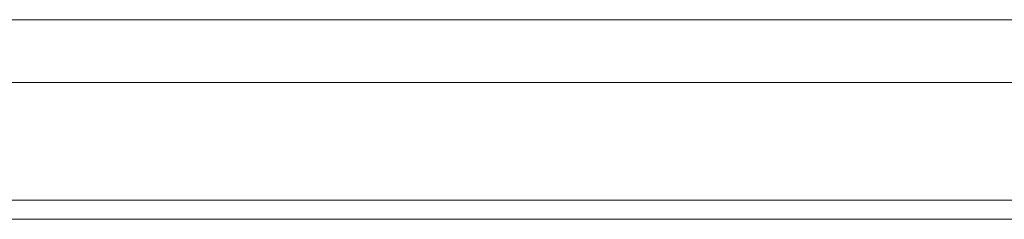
# Model space of a CAD drawing. Header units: millimetres. Extents: x 3925 to 5043, y -86 to 778.
# Tile 106 of 256: x 4334.426 to 4338.304, y -1.736 to -0.949. Entities that reach past the tile are written whole.
import ezdxf

# ---------------------------------------------------------------- set-up
doc = ezdxf.new("R2010")
doc.units = ezdxf.units.MM
doc.header["$LTSCALE"] = 46.255
for name, color, linetype in [('H30K-IO-LABEDXF_CONTINUOUS_LINE', 7, 'CONTINUOUS'), ('H30K-REAR-CODXF_CONTINUOUS_LINE', 7, 'CONTINUOUS'), ('LABEL-IO-H30DXF_CONTINUOUS_LINE', 7, 'CONTINUOUS')]:
    doc.layers.add(name, color=color, linetype=linetype)

msp = doc.modelspace()

# ---------------------------------------------------------------- linework, layer by layer
at = {"layer": 'H30K-IO-LABEDXF_CONTINUOUS_LINE', "color": 7, "linetype": 'Continuous', "lineweight": 0}
msp.add_line((4370.3388, -1.7364), (4263.4288, -1.7364), dxfattribs=at)
at = {"layer": 'H30K-REAR-CODXF_CONTINUOUS_LINE', "color": 7, "linetype": 'Continuous', "lineweight": 0}
for p, q in [((4263.4288, -0.9491), (4370.3388, -0.9491)), ((4263.4288, -1.1972), (4370.3388, -1.1972)), ((4370.3388, -1.6614), (4263.4288, -1.6614))]:
    msp.add_line(p, q, dxfattribs=at)
at = {"layer": 'LABEL-IO-H30DXF_CONTINUOUS_LINE', "color": 7, "linetype": 'Continuous', "lineweight": 0}
msp.add_line((4370.3388, -1.7364), (4263.4288, -1.7364), dxfattribs=at)

doc.saveas('drawing.dxf')
